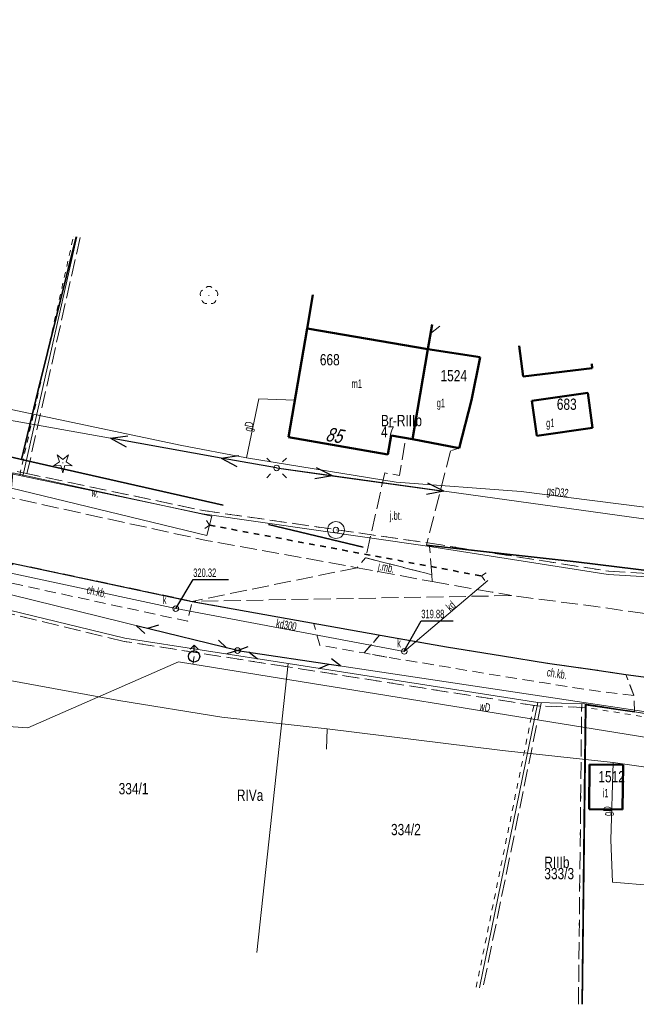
# Model space of a CAD drawing. Header units: metres. Extents: x 7428509 to 7430603, y 5527625 to 5529161.
# Tile 9 of 26: x 7428986 to 7429040, y 5528991 to 5529078. Entities that reach past the tile are written whole.
import ezdxf
from ezdxf.enums import TextEntityAlignment as Align

# ---------------------------------------------------------------- set-up
doc = ezdxf.new("R2010")
doc.units = ezdxf.units.M
for name, pattern in [('0.5_0.5', [1, 0.5, -0.5]), ('1.0_0.5', [1.5, 1, -0.5]), ('1.5_0.5', [2, 1.5, -0.5]), ('219-500', [0]), ('otkz_500', [1, 0.5, -0.5]), ('otob_500', [0]), ('suep_nn_500', [0]), ('sutp_500', [0])]:
    doc.linetypes.add(name, pattern=pattern)
doc.layers.get('0').update_dxf_attribs({"color": 2, "lineweight": 5})
doc.styles.get("Standard").update_dxf_attribs({"font": 'Working1250', "width": 0.75})
doc.linetypes.add('902-500', pattern='A,3.75,0,[1,ksztalty.shx,S=0.5,R=0,X=0,Y=0],3.75', length=7.5)

# ---------------------------------------------------------------- blocks, each defined once
blk = doc.blocks.new('OP011')
at = {"linetype": 'Continuous', "lineweight": 13}
h = blk.add_hatch(color=0, dxfattribs=at)
edge = h.paths.add_edge_path()
edge.add_arc((0, 0), 0.05, 0, 360)
at = {"color": 0, "linetype": 'Continuous', "lineweight": 13}
for p, q in [((-0.828, -0.268), (-0.283, 0.093)), ((-0.283, 0.093), (-0.512, 0.706)), ((-0.512, 0.706), (0, 0.299)), ((0, 0.299), (0.512, 0.706)), ((0.512, 0.706), (0.283, 0.093)), ((0.283, 0.093), (0.828, -0.268)), ((-0.175, -0.24), (-0.828, -0.268)), ((0, -0.87), (-0.175, -0.24)), ((0.175, -0.24), (0, -0.87)), ((0.828, -0.268), (0.175, -0.24))]:
    blk.add_line(p, q, dxfattribs=at)
blk = doc.blocks.new('PW01')
at = {"linetype": 'Continuous', "lineweight": 13}
h = blk.add_hatch(color=0, dxfattribs=at)
edge = h.paths.add_edge_path()
edge.add_arc((0, 0), 0.045, 0, 360)
blk = doc.blocks.new('US22')
at = {"color": 0, "linetype": 'Continuous', "lineweight": 13}
blk.add_circle((0, 0), 0.25, dxfattribs=at)
blk = doc.blocks.new('SUWH')
at = {"color": 0, "linetype": 'Continuous'}
for p in [(-0.354, 0.646), (0, 0.5), (0.354, 0.646)]:
    blk.add_line(p, (0, 1), dxfattribs=at)
blk.add_circle((0, 0), 0.5, dxfattribs=at)
blk = doc.blocks.new('OP021')
at = {"linetype": 'Continuous', "lineweight": 13}
h = blk.add_hatch(color=0, dxfattribs=at)
edge = h.paths.add_edge_path()
edge.add_arc((0, 0), 0.05, 0, 360)
at = {"color": 0, "linetype": 'Continuous', "lineweight": 13}
for centre, start, end in [((-0.38, 0.124), 121.308, 202.548), ((0, 0.4), 49.272, 130.728), ((0.38, 0.124), 337.452, 58.692), ((-0.235, -0.324), 193.221, 274.871), ((0.235, -0.324), 265.129, 346.779)]:
    blk.add_arc(centre, 0.4, start, end, dxfattribs=at)
blk = doc.blocks.new('US15')
at = {"color": 0, "linetype": 'Continuous', "lineweight": 13}
blk.add_circle((0, 0), 0.25, dxfattribs=at)
blk = doc.blocks.new('IB04')
at = {"color": 0, "linetype": 'Continuous', "lineweight": 13}
blk.add_circle((0, 0), 0.25, dxfattribs=at)
blk = doc.blocks.new('SM01')
at = {"color": 0, "linetype": 'Continuous', "lineweight": 13}
for p, q in [((-0.53, 0.531), (-0.883, 0.884)), ((0.531, 0.531), (0.884, 0.884)), ((-0.53, -0.53), (-0.883, -0.883)), ((0.531, -0.53), (0.884, -0.883))]:
    blk.add_line(p, q, dxfattribs=at)
blk.add_circle((0, 0), 0.25, dxfattribs=at)
blk = doc.blocks.new('US13')
at = {"color": 0, "linetype": 'Continuous', "lineweight": 13}
for radius in [0.75, 0.25]:
    blk.add_circle((0, 0), radius, dxfattribs=at)
blk = doc.blocks.new('IB05')
at = {"color": 0, "linetype": 'Continuous', "lineweight": 13}
for q in [(0.354, 0.354), (0.354, -0.354)]:
    blk.add_line((0, 0), q, dxfattribs=at)
blk = doc.blocks.new('SUEP1')
at = {"color": 0, "linetype": 'Continuous'}
for p, q in [((0, 0), (5, 0)), ((5, 0), (3.5, 0.5)), ((5, 0), (3.5, -0.5)), ((5, 0), (15, 0)), ((15, 0), (13.5, 0.5)), ((15, 0), (13.5, -0.5))]:
    blk.add_line(p, q, dxfattribs=at)
blk = doc.blocks.new('SUTP')
at = {"color": 0, "linetype": 'Continuous'}
for p, q in [((0, 0), (0.866, 0.5)), ((0, 0), (9.232, 0)), ((1.866, -0.5), (1, 0)), ((7.366, -0.5), (8.232, 0)), ((9.232, 0), (8.366, 0.5))]:
    blk.add_line(p, q, dxfattribs=at)

msp = doc.modelspace()

# ---------------------------------------------------------------- linework, layer by layer
at = {"layer": '217-Granica konturu po granicy działki', "color": 3, "linetype": '1.5_0.5', "lineweight": 18}
for p, q in [((7428991.0388, 5529058.756), (7428986.2528, 5529037.514)), ((7428991.0388, 5529058.756), (7428991.0388, 5529058.756)), ((7428991.0388, 5529058.756), (7428991.0388, 5529058.756)), ((7428986.0215, 5529037.8737), (7428986.0215, 5529037.8737)), ((7428986.0215, 5529037.8737), (7428986.0215, 5529037.8737)), ((7428986.0215, 5529037.8737), (7429001.9615, 5529034.5337)), ((7428986.2528, 5529037.514), (7428986.2528, 5529037.514)), ((7428986.2528, 5529037.514), (7428986.2528, 5529037.514)), ((7429001.9429, 5529034.537), (7429001.9429, 5529034.537)), ((7429001.9429, 5529034.537), (7429001.9429, 5529034.537)), ((7429001.9429, 5529034.537), (7429021.9329, 5529031.657)), ((7429001.9615, 5529034.5337), (7429001.9615, 5529034.5337)), ((7429001.9615, 5529034.5337), (7429001.9615, 5529034.5337)), ((7429021.9329, 5529031.657), (7429021.9329, 5529031.657)), ((7429021.9329, 5529031.657), (7429021.9329, 5529031.657)), ((7429021.9365, 5529031.6564), (7429021.9365, 5529031.6564)), ((7429021.9365, 5529031.6564), (7429021.9365, 5529031.6564)), ((7429021.9365, 5529031.6564), (7429037.9865, 5529029.1464)), ((7429037.958, 5529029.1494), (7429037.958, 5529029.1494)), ((7429037.958, 5529029.1494), (7429037.958, 5529029.1494)), ((7429037.958, 5529029.1494), (7429048.938, 5529028.4894)), ((7429037.9865, 5529029.1464), (7429037.9865, 5529029.1464)), ((7429037.9865, 5529029.1464), (7429037.9865, 5529029.1464)), ((7428994.9495, 5529022.9184), (7428982.7095, 5529025.8784)), ((7428994.9495, 5529022.9184), (7428994.9495, 5529022.9184)), ((7428994.9495, 5529022.9184), (7428994.9495, 5529022.9184)), ((7429009.4638, 5529020.6536), (7428994.9738, 5529022.9136)), ((7428994.9738, 5529022.9136), (7428994.9738, 5529022.9136)), ((7428994.9738, 5529022.9136), (7428994.9738, 5529022.9136)), ((7429031.6435, 5529017.1836), (7429009.4635, 5529020.6536)), ((7429009.4635, 5529020.6536), (7429009.4635, 5529020.6536)), ((7429009.4635, 5529020.6536), (7429009.4635, 5529020.6536)), ((7429009.4638, 5529020.6536), (7429009.4638, 5529020.6536)), ((7429009.4638, 5529020.6536), (7429009.4638, 5529020.6536)), ((7429031.984, 5529017.42), (7429026.805, 5528992.086)), ((7429031.6435, 5529017.1836), (7429031.6435, 5529017.1836)), ((7429031.6435, 5529017.1836), (7429031.6435, 5529017.1836)), ((7429035.8813, 5529017.06), (7429031.6813, 5529017.18)), ((7429031.6813, 5529017.18), (7429031.6813, 5529017.18)), ((7429031.6813, 5529017.18), (7429031.6813, 5529017.18)), ((7429031.984, 5529017.42), (7429031.984, 5529017.42)), ((7429031.984, 5529017.42), (7429031.984, 5529017.42)), ((7429035.298, 5528990.7063), (7429035.59, 5529017.3633)), ((7429035.59, 5529017.3633), (7429035.59, 5529017.3633)), ((7429035.59, 5529017.3633), (7429035.59, 5529017.3633)), ((7429035.8813, 5529017.06), (7429035.8813, 5529017.06)), ((7429035.8813, 5529017.06), (7429035.8813, 5529017.06)), ((7429026.805, 5528992.086), (7429026.805, 5528992.086)), ((7429026.805, 5528992.086), (7429026.805, 5528992.086)), ((7429035.298, 5528990.7063), (7429035.298, 5528990.7063)), ((7429035.298, 5528990.7063), (7429035.298, 5528990.7063))]:
    msp.add_line(p, q, dxfattribs=at)
at = {"layer": '218-Granica użytku po granicy działki', "color": 3, "linetype": '0.5_0.5', "lineweight": 18}
for p, q in [((7428985.6672, 5529037.646), (7428990.4532, 5529058.888)), ((7428990.4532, 5529058.888), (7428990.4532, 5529058.888)), ((7428990.4532, 5529058.888), (7428990.4532, 5529058.888)), ((7428964.8915, 5529042.3037), (7428986.0215, 5529037.8737)), ((7428985.6672, 5529037.646), (7428985.6672, 5529037.646)), ((7428985.6672, 5529037.646), (7428985.6672, 5529037.646)), ((7428986.0215, 5529037.8737), (7428986.0215, 5529037.8737)), ((7428986.0215, 5529037.8737), (7428986.0215, 5529037.8737)), ((7428986.0215, 5529037.8737), (7428986.0215, 5529037.8737)), ((7428986.0215, 5529037.8737), (7428986.0215, 5529037.8737)), ((7428986.0215, 5529037.8737), (7429001.9615, 5529034.5337)), ((7429001.9429, 5529034.537), (7429001.9429, 5529034.537)), ((7429001.9429, 5529034.537), (7429001.9429, 5529034.537)), ((7429001.9429, 5529034.537), (7429021.9329, 5529031.657)), ((7429001.9615, 5529034.5337), (7429001.9615, 5529034.5337)), ((7429001.9615, 5529034.5337), (7429001.9615, 5529034.5337)), ((7429021.9329, 5529031.657), (7429021.9329, 5529031.657)), ((7429021.9329, 5529031.657), (7429021.9329, 5529031.657)), ((7429021.9365, 5529031.6564), (7429021.9365, 5529031.6564)), ((7429021.9365, 5529031.6564), (7429021.9365, 5529031.6564)), ((7429021.9365, 5529031.6564), (7429037.9865, 5529029.1464)), ((7429037.958, 5529029.1494), (7429037.958, 5529029.1494)), ((7429037.958, 5529029.1494), (7429037.958, 5529029.1494)), ((7429037.958, 5529029.1494), (7429048.938, 5529028.4894)), ((7429037.9865, 5529029.1464), (7429037.9865, 5529029.1464)), ((7429037.9865, 5529029.1464), (7429037.9865, 5529029.1464)), ((7428994.9495, 5529022.9184), (7428982.7095, 5529025.8784)), ((7428994.9495, 5529022.9184), (7428994.9495, 5529022.9184)), ((7428994.9495, 5529022.9184), (7428994.9495, 5529022.9184)), ((7429009.4638, 5529020.6536), (7428994.9738, 5529022.9136)), ((7428994.9738, 5529022.9136), (7428994.9738, 5529022.9136)), ((7428994.9738, 5529022.9136), (7428994.9738, 5529022.9136)), ((7429031.6435, 5529017.1836), (7429009.4635, 5529020.6536)), ((7429009.4635, 5529020.6536), (7429009.4635, 5529020.6536)), ((7429009.4635, 5529020.6536), (7429009.4635, 5529020.6536)), ((7429009.4638, 5529020.6536), (7429009.4638, 5529020.6536)), ((7429009.4638, 5529020.6536), (7429009.4638, 5529020.6536)), ((7429026.217, 5528992.206), (7429031.396, 5529017.54)), ((7429031.396, 5529017.54), (7429031.396, 5529017.54)), ((7429031.396, 5529017.54), (7429031.396, 5529017.54)), ((7429031.6435, 5529017.1836), (7429031.6435, 5529017.1836)), ((7429031.6435, 5529017.1836), (7429031.6435, 5529017.1836)), ((7429035.8813, 5529017.06), (7429031.6813, 5529017.18)), ((7429031.6813, 5529017.18), (7429031.6813, 5529017.18)), ((7429031.6813, 5529017.18), (7429031.6813, 5529017.18)), ((7429035.298, 5528990.7063), (7429035.59, 5529017.3633)), ((7429035.59, 5529017.3633), (7429035.59, 5529017.3633)), ((7429035.59, 5529017.3633), (7429035.59, 5529017.3633)), ((7429055.7226, 5529013.8839), (7429035.8426, 5529017.0639)), ((7429035.8426, 5529017.0639), (7429035.8426, 5529017.0639)), ((7429035.8426, 5529017.0639), (7429035.8426, 5529017.0639)), ((7429035.8813, 5529017.06), (7429035.8813, 5529017.06)), ((7429035.8813, 5529017.06), (7429035.8813, 5529017.06)), ((7429026.217, 5528992.206), (7429026.217, 5528992.206)), ((7429026.217, 5528992.206), (7429026.217, 5528992.206)), ((7429035.298, 5528990.7063), (7429035.298, 5528990.7063)), ((7429035.298, 5528990.7063), (7429035.298, 5528990.7063))]:
    msp.add_line(p, q, dxfattribs=at)
at = {"layer": '219-działka ewidencyjna', "color": 7, "linetype": '219-500', "lineweight": 18, "flags": 128}
for points in [[(7428985.96, 5529037.58), (7428990.746, 5529058.822)], [(7428964.83, 5529042.01), (7428985.96, 5529037.58)], [(7428985.96, 5529037.58), (7429001.9, 5529034.24)], [(7429001.9, 5529034.24), (7429021.89, 5529031.36)], [(7429021.89, 5529031.36), (7429037.94, 5529028.85)], [(7429037.94, 5529028.85), (7429048.92, 5529028.19)], [(7428995.02, 5529023.21), (7428982.78, 5529026.17)], [(7428995.02, 5529023.21), (7429009.51, 5529020.95)], [(7429006.723, 5528995.29), (7429009.51, 5529020.95)], [(7429009.51, 5529020.95), (7429031.69, 5529017.48)], [(7429026.511, 5528992.146), (7429031.69, 5529017.48)], [(7429035.89, 5529017.36), (7429031.69, 5529017.48)], [(7429035.89, 5529017.36), (7429035.598, 5528990.703)], [(7429055.77, 5529014.18), (7429035.89, 5529017.36)]]:
    msp.add_lwpolyline(points, dxfattribs=at)
at = {"layer": '312-budynek ewidencyjny', "color": 7, "linetype": 'CONTINUOUS', "lineweight": 50, "flags": 128}
for points in [[(7429011.19, 5529050.7), (7429011.693, 5529053.666)], [(7429009.53, 5529041.03), (7429011.19, 5529050.7)], [(7429021.92, 5529048.86), (7429011.19, 5529050.7)], [(7429011.19, 5529050.7), (7429021.92, 5529048.86)], [(7429022.296, 5529051.056), (7429021.92, 5529048.86)], [(7429030.38, 5529046.44), (7429030.045, 5529049.148)], [(7429021.92, 5529048.86), (7429020.56, 5529040.86)], [(7429020.56, 5529040.86), (7429021.92, 5529048.86)], [(7429021.92, 5529048.86), (7429026.58, 5529048.16)], [(7429026.58, 5529048.16), (7429025.8, 5529044.34)], [(7429036.53, 5529047.18), (7429030.38, 5529046.44)], [(7429036.483, 5529047.564), (7429036.53, 5529047.18)], [(7429031.17, 5529044.28), (7429036.12, 5529044.99)], [(7429036.12, 5529044.99), (7429036.56, 5529041.86)], [(7429025.8, 5529044.34), (7429024.71, 5529040.08)], [(7429031.61, 5529041.15), (7429031.17, 5529044.28)], [(7429018.67, 5529041.18), (7429018.38, 5529039.52)], [(7429020.56, 5529040.86), (7429018.67, 5529041.18)], [(7429036.56, 5529041.86), (7429031.61, 5529041.15)], [(7429018.38, 5529039.52), (7429009.53, 5529041.03)], [(7429024.71, 5529040.08), (7429020.56, 5529040.86)], [(7429036.26, 5529008.03), (7429036.29, 5529011.98)], [(7429036.29, 5529011.98), (7429039.27, 5529011.96)], [(7429039.27, 5529011.96), (7429039.21, 5529008)], [(7429039.21, 5529008), (7429036.26, 5529008.03)]]:
    msp.add_lwpolyline(points, dxfattribs=at)
at = {"layer": 'brama', "color": 7, "linetype": 'otob_500', "lineweight": 18, "flags": 128}
msp.add_lwpolyline([(7429045.33, 5529015.86), (7429042.8, 5529016.26), (7429040.28, 5529016.65)], dxfattribs=at)
at = {"layer": 'chodnik', "color": 7, "linetype": '1.0_0.5', "lineweight": 18, "flags": 128}
for points in [[(7428985.13, 5529029.83), (7429001, 5529026.47), (7429000.58, 5529024.7), (7428983.36, 5529028.43)], [(7429040.23, 5529018.1), (7429035.99, 5529018.64), (7429032.1, 5529019.26), (7429028.14, 5529019.88), (7429023.2, 5529020.71), (7429018.27, 5529021.52), (7429016.27, 5529021.89), (7429017.64, 5529023.47), (7429023.58, 5529022.42), (7429032.54, 5529020.97), (7429036.55, 5529020.42), (7429039.51, 5529019.97)]]:
    msp.add_lwpolyline(points, close=True, dxfattribs=at)
for points in [[(7429018.27, 5529021.52), (7429016.27, 5529021.89), (7429012.32, 5529022.57), (7429011.79, 5529024.47)], [(7429016.27, 5529021.89), (7429017.64, 5529023.47)], [(7429040.28, 5529016.65), (7429040.23, 5529018.1), (7429039.51, 5529019.97)]]:
    msp.add_lwpolyline(points, dxfattribs=at)
at = {"layer": 'jezdnia', "color": 7, "linetype": '1.5_0.5', "lineweight": 18, "flags": 128}
for points in [[(7429015.63, 5529029.45), (7429001, 5529026.47), (7428985.13, 5529029.83), (7428979.26, 5529031.13), (7428975.85, 5529032.01), (7428968.13, 5529033.91), (7428954.64, 5529037.37), (7428950.03, 5529038.62), (7428944.36, 5529040.12), (7428942.32, 5529040.67), (7428936.66, 5529042.21), (7428921.9, 5529046.09), (7428921.02, 5529046.33), (7428916.2, 5529047.65), (7428914.63, 5529048.13), (7428898.27, 5529052.69), (7428875.47, 5529059.17), (7428867.72, 5529061.37), (7428860.33, 5529063.43), (7428851.8, 5529065.86), (7428847.4, 5529067.1), (7428837.78, 5529069.77), (7428832.02, 5529071.41), (7428821.73, 5529074.23), (7428797.22, 5529080.42), (7428791.19, 5529081.86), (7428777.6, 5529085.09), (7428771.06, 5529086.54), (7428759, 5529089.42), (7428746.8, 5529092.23), (7428720.32, 5529098.44), (7428713.95, 5529099.92), (7428693.42, 5529104.68), (7428675.82, 5529108.68), (7428669.97, 5529110), (7428668.39, 5529110.33), (7428661.26, 5529111.82), (7428648.49, 5529114.43), (7428641.28, 5529115.77), (7428638.83, 5529116.19), (7428631.82, 5529117.34), (7428631.02, 5529117.52), (7428622.56, 5529118.69), (7428610.18, 5529120.34), (7428602.82, 5529121.31), (7428595.06, 5529122.29), (7428593.52, 5529122.49), (7428594.44, 5529128.03), (7428600.44, 5529127.28), (7428602.74, 5529126.94), (7428604.35, 5529126.69), (7428609.72, 5529125.92), (7428623.38, 5529124.18), (7428632.81, 5529122.78), (7428642.31, 5529121.18), (7428649.09, 5529119.81), (7428662.01, 5529117.4), (7428671.4, 5529115.31), (7428673.03, 5529114.97), (7428675.99, 5529114.33), (7428681.79, 5529113), (7428687.81, 5529111.65), (7428692.28, 5529110.63), (7428708.59, 5529106.6), (7428710.92, 5529106.22), (7428733.77, 5529100.81), (7428747.51, 5529097.6), (7428759.76, 5529094.89), (7428772.57, 5529091.85), (7428779.38, 5529090.33), (7428784.59, 5529089.2), (7428790.41, 5529087.8), (7428797.7, 5529086), (7428815.49, 5529081.58), (7428820.49, 5529080.14), (7428821.43, 5529079.81), (7428821.75, 5529079.94), (7428835.09, 5529076.32), (7428840.65, 5529074.81), (7428848.45, 5529072.58), (7428849.67, 5529072.26), (7428854.01, 5529071.08), (7428858.27, 5529069.82), (7428861.94, 5529068.73), (7428869.5, 5529066.58), (7428881.5, 5529063.23), (7428893.64, 5529059.8), (7428899.4, 5529058.13), (7428905.64, 5529056.41), (7428913.55, 5529054.17), (7428922.32, 5529051.87), (7428925.06, 5529051.09), (7428926.35, 5529050.74), (7428936.07, 5529048.03), (7428941.47, 5529046.47), (7428945.91, 5529045.28), (7428956.38, 5529042.62), (7428964.97, 5529040.42), (7428969.89, 5529039.16), (7428977.32, 5529037.55), (7428984.24, 5529035.82), (7429002.22, 5529031.88), (7429011.21, 5529030.26)], [(7429023.94, 5529039.82), (7429021.79, 5529031.45), (7429022.07, 5529031.34), (7429022.28, 5529028.83), (7429016.39, 5529030.34), (7429017.62, 5529035.76), (7429018.09, 5529037.87), (7429019.4, 5529037.65), (7429019.96, 5529040.96), (7429020.56, 5529040.86), (7429024.71, 5529040.08)], [(7429022.28, 5529028.83), (7429022.31, 5529028.23), (7429015.63, 5529029.45), (7429016.39, 5529030.34)]]:
    msp.add_lwpolyline(points, close=True, dxfattribs=at)
for points in [[(7429022.31, 5529028.23), (7429027.63, 5529027.29), (7429029.38, 5529026.98)], [(7429095.259, 5529013.423), (7429092.31, 5529013.74), (7429084.25, 5529014.6), (7429079.6, 5529015.14), (7429072.3, 5529015.95), (7429069.03, 5529016.35), (7429061.43, 5529017.22), (7429057.71, 5529017.71), (7429051.45, 5529018.44), (7429047.17, 5529018.96), (7429043.77, 5529019.41), (7429039.51, 5529019.97), (7429036.55, 5529020.42), (7429032.54, 5529020.97), (7429028.55, 5529021.62), (7429023.58, 5529022.42), (7429018.68, 5529023.28), (7429001, 5529026.47), (7429029.38, 5529026.98), (7429036.83, 5529026.01), (7429043.51, 5529025.06), (7429047.63, 5529024.59), (7429053.91, 5529023.82), (7429054.86, 5529023.7), (7429063.04, 5529022.65), (7429068.14, 5529022.05), (7429073.84, 5529021.31), (7429079.97, 5529020.66), (7429084.9, 5529020.27), (7429093.3, 5529019.2), (7429095.624, 5529018.946)]]:
    msp.add_lwpolyline(points, dxfattribs=at)
at = {"layer": 'krawężnik', "color": 7, "linetype": 'CONTINUOUS', "lineweight": 25, "flags": 128}
for points in [[(7428832.02, 5529071.41), (7428837.78, 5529069.77), (7428847.4, 5529067.1), (7428851.8, 5529065.86), (7428860.33, 5529063.43), (7428867.72, 5529061.37), (7428875.47, 5529059.17), (7428898.27, 5529052.69), (7428914.63, 5529048.13), (7428916.2, 5529047.65), (7428921.02, 5529046.33), (7428921.9, 5529046.09), (7428936.66, 5529042.21), (7428942.32, 5529040.67), (7428944.36, 5529040.12), (7428950.03, 5529038.62), (7428954.64, 5529037.37), (7428968.13, 5529033.91), (7428975.85, 5529032.01), (7428979.26, 5529031.13), (7428985.13, 5529029.83), (7429001, 5529026.47)], [(7429001, 5529026.47), (7429018.68, 5529023.28), (7429023.58, 5529022.42), (7429028.55, 5529021.62), (7429032.54, 5529020.97), (7429036.55, 5529020.42), (7429039.51, 5529019.97), (7429043.77, 5529019.41), (7429047.17, 5529018.96), (7429051.45, 5529018.44), (7429057.71, 5529017.71), (7429061.43, 5529017.22), (7429069.03, 5529016.35), (7429072.3, 5529015.95), (7429079.6, 5529015.14), (7429084.25, 5529014.6), (7429092.31, 5529013.74), (7429095.259, 5529013.423)]]:
    msp.add_lwpolyline(points, dxfattribs=at)
at = {"layer": 'ogrodzenie trwałe', "color": 7, "linetype": '902-500', "lineweight": 35, "flags": 128}
for points in [[(7428987.29, 5529045.11), (7428990.679, 5529058.838)], [(7428984.24, 5529039.45), (7428985.83, 5529039.07), (7428987.29, 5529045.11)], [(7429021.79, 5529031.45), (7429035.1, 5529029.98), (7429049.32, 5529028.23), (7429052.138, 5529043.71)], [(7428985.83, 5529039.07), (7429003.75, 5529035)], [(7429007.76, 5529033.29), (7429016.18, 5529031.28)], [(7429040.28, 5529016.65), (7429035.95, 5529017.29), (7429035.72, 5528997.89), (7429035.633, 5528990.697)]]:
    msp.add_lwpolyline(points, dxfattribs=at)
at = {"layer": 'przepust', "color": 7, "linetype": 'otkz_500', "lineweight": 35, "flags": 128}
msp.add_lwpolyline([(7429002.53, 5529033.23), (7429026.7, 5529028.72)], dxfattribs=at)
at = {"layer": 'przewód elektroenergetyczny niskiego napięcia', "color": 1, "linetype": 'suep_nn_500', "lineweight": 18, "flags": 128}
for points in [[(7429008.49, 5529038.31), (7428960.03, 5529046.96)], [(7429058.14, 5529031.43), (7429008.49, 5529038.31)]]:
    msp.add_lwpolyline(points, dxfattribs=at)
at = {"layer": 'przewód gazowy', "color": 52, "linetype": 'CONTINUOUS', "lineweight": 18, "flags": 128}
for points in [[(7429096.36, 5529030.056), (7429082.51, 5529030.39), (7429074.46, 5529031.48), (7429059.55, 5529032.74), (7429051.2, 5529033.55), (7429043.06, 5529034.59), (7429030.22, 5529036.22), (7429019.12, 5529037.06), (7429005.81, 5529039.2), (7428999.92, 5529040.33), (7428980.68, 5529044.38), (7428967.54, 5529046.87), (7428946.69, 5529052.73), (7428926, 5529058.04), (7428902.38, 5529063.88), (7428882.97, 5529069.65), (7428870.01, 5529073.05), (7428856.79, 5529076.75)], [(7428856.82, 5529050.41), (7428860.66, 5529049.44), (7428875.7, 5529047.92), (7428893.39, 5529045.44), (7428912.29, 5529042.96), (7428916.71, 5529041.68), (7428927.75, 5529036.62), (7428938.87, 5529034.22), (7428945.03, 5529032.49), (7428961.17, 5529026.39), (7428974.42, 5529022.11), (7428979.93, 5529020.32), (7428994.47, 5529017.68), (7429003.63, 5529016.19), (7429012.97, 5529015.14), (7429028.55, 5529013.23), (7429038.38, 5529012.15), (7429047.47, 5529010.87), (7429058.05, 5529009.69), (7429072.39, 5529007.84), (7429089.54, 5529005.61), (7429094.702, 5529005.008)], [(7429005.81, 5529039.2), (7429006.91, 5529044.46), (7429010.1, 5529044.33)], [(7429012.97, 5529015.14), (7429012.93, 5529013.34)], [(7429038.38, 5529012.15), (7429038.19, 5529005.3), (7429038.32, 5529001.53), (7429041.85, 5529001.25)]]:
    msp.add_lwpolyline(points, dxfattribs=at)
at = {"layer": 'przewód kanalizacyjny', "color": 34, "linetype": 'CONTINUOUS', "lineweight": 18, "flags": 128}
for points in [[(7428617.93, 5529118.39), (7428657.29, 5529111.62), (7428696.62, 5529102.95), (7428732.4, 5529094.35), (7428775.64, 5529084.5), (7428818.37, 5529074.13), (7428846.73, 5529066.34), (7428891.82, 5529053.31), (7428933.55, 5529041.82), (7428977.84, 5529030.47), (7428999.53, 5529025.82), (7429019.83, 5529022.03)], [(7429022.992, 5529050.884), (7429022.16, 5529050.26)], [(7429027.24, 5529028.33), (7429019.83, 5529022.03)]]:
    msp.add_lwpolyline(points, dxfattribs=at)
at = {"layer": 'przewód telekomunikacyjny napowietrzny', "color": 30, "linetype": 'sutp_500', "lineweight": 18, "flags": 128}
for points in [[(7428960.5, 5529033.04), (7429005.02, 5529022.1)], [(7429005.02, 5529022.1), (7429052.75, 5529014.95)]]:
    msp.add_lwpolyline(points, dxfattribs=at)
at = {"layer": 'przewód wodociągowy', "color": 5, "linetype": 'CONTINUOUS', "lineweight": 18, "flags": 128}
for points in [[(7428981.019, 5528999.373), (7428983.35, 5529015.44), (7428986.39, 5529015.23), (7428999.76, 5529021.09), (7429001.04, 5529020.88), (7429042.47, 5529014.21), (7429048.71, 5529013.09), (7429056.33, 5529012.59), (7429058.14, 5529011.86), (7429059.83, 5529006.51)], [(7429001.16, 5529021.58), (7429001.04, 5529020.88)]]:
    msp.add_lwpolyline(points, dxfattribs=at)
at = {"layer": 'rzędna-Atr2', "color": 7, "flags": 128}
for points in [[(7428999.53, 5529025.82), (7429001.08, 5529028.4), (7429004.221, 5529028.4)], [(7429019.8, 5529022.01), (7429021.34, 5529024.74), (7429024.162, 5529024.74)]]:
    msp.add_lwpolyline(points, dxfattribs=at)
at = {"layer": 'rów przydrożny (poligon)', "color": 7, "linetype": 'CONTINUOUS', "lineweight": 18, "flags": 128}
msp.add_lwpolyline([(7428984.95, 5529036.53), (7428985.07, 5529037.88), (7429002.72, 5529034.03), (7429002.3, 5529032.31)], close=True, dxfattribs=at)

# ---------------------------------------------------------------- block references
at = {"layer": 'drzewo iglaste', "color": 94, "linetype": 'CONTINUOUS', "lineweight": 18}
msp.add_blockref('OP011', (7428989.5, 5529038.76), dxfattribs=at)
at = {"layer": 'drzewo liściaste', "color": 94, "linetype": 'CONTINUOUS', "lineweight": 18}
msp.add_blockref('OP021', (7429002.48, 5529053.63), dxfattribs=at)
at = {"layer": 'hydrant', "color": 5, "linetype": 'CONTINUOUS', "lineweight": 18}
msp.add_blockref('SUWH', (7429001.16, 5529021.58), dxfattribs=at)
at = {"layer": 'latarnia', "color": 7, "linetype": 'CONTINUOUS', "lineweight": 18}
msp.add_blockref('SM01', (7429008.49, 5529038.31), dxfattribs=at)
at = {"layer": 'podpora (punkt)', "color": 7, "linetype": 'CONTINUOUS', "lineweight": 18}
msp.add_blockref('IB04', (7429008.49, 5529038.31), dxfattribs=at)
at = {"layer": 'przepust', "color": 7, "linetype": 'CONTINUOUS', "lineweight": 35}
for p, rotation in [((7429002.53, 5529033.23), 529.43), ((7429026.7, 5529028.72), 349.43)]:
    msp.add_blockref('IB05', p, dxfattribs=dict(at, rotation=rotation))
at = {"layer": 'przewód elektroenergetyczny niskiego napięcia', "color": 1, "linetype": 'CONTINUOUS', "lineweight": 18}
for rotation in [169.879, 352.111]:
    msp.add_blockref('SUEP1', (7429008.49, 5529038.31), dxfattribs=dict(at, rotation=rotation))
at = {"layer": 'przewód telekomunikacyjny napowietrzny', "color": 30, "linetype": 'CONTINUOUS', "lineweight": 18}
for rotation in [166.194, 351.48]:
    msp.add_blockref('SUTP', (7429005.02, 5529022.1), dxfattribs=dict(at, rotation=rotation))
at = {"layer": 'rzędna', "color": 34, "linetype": 'CONTINUOUS', "lineweight": 18, "rotation": 349.658}
msp.add_blockref('PW01', (7428999.43, 5529025.76), dxfattribs=at)
at = {"layer": 'rzędna', "color": 34, "linetype": 'CONTINUOUS', "lineweight": 18}
msp.add_blockref('PW01', (7429019.83, 5529022.03), dxfattribs=at)
at = {"layer": 'studnia zwykła', "color": 5, "linetype": 'CONTINUOUS', "lineweight": 18}
msp.add_blockref('US13', (7429013.76, 5529032.8), dxfattribs=at)
at = {"layer": 'słup przewodów napowietrznych', "color": 7, "linetype": 'CONTINUOUS', "lineweight": 18}
msp.add_blockref('US15', (7429005.02, 5529022.1), dxfattribs=at)
at = {"layer": 'właz do komory lub kanału - okrągły', "color": 7, "linetype": 'CONTINUOUS', "lineweight": 18, "rotation": 349.658}
msp.add_blockref('US22', (7428999.53, 5529025.82), dxfattribs=at)
at = {"layer": 'właz do komory lub kanału - okrągły', "color": 7, "linetype": 'CONTINUOUS', "lineweight": 18}
msp.add_blockref('US22', (7429019.83, 5529022.03), dxfattribs=at)

# ---------------------------------------------------------------- texts
at = {"layer": '210-oznaczenie konturu użytku gruntowego', "color": 3, "linetype": 'CONTINUOUS', "lineweight": 18, "width": 0.79}
for s, p in [('Br-RIIIb', (7429017.76, 5529042.02)), ('RIVa', (7429004.96, 5529008.76)), ('RIIIb', (7429032.27, 5529002.8))]:
    msp.add_text(s, height=1, dxfattribs=at).set_placement(p)
at = {"layer": '211-numer działki ewidencyjnej', "color": 7, "linetype": 'CONTINUOUS', "lineweight": 18, "width": 0.79}
for s, p in [('47', (7429017.76, 5529042.02)), ('334/1', (7428994.46, 5529010.34)), ('334/2', (7429018.65, 5529006.71)), ('333/3', (7429032.27, 5529002.8))]:
    msp.add_text(s, height=1, dxfattribs=at).set_placement(p, align=Align.TOP_LEFT)
at = {"layer": '238-Punkt adresowy budynku', "color": 7, "linetype": 'CONTINUOUS', "lineweight": 25, "oblique": 15, "width": 0.79}
msp.add_text('85', height=1.25, rotation=350.238, dxfattribs=at).set_placement((7429012.77, 5529040.73))
at = {"layer": '312-oznaczenie budynku ewidencyjnego', "color": 7, "linetype": 'CONTINUOUS', "lineweight": 18, "width": 0.79}
for s, p in [('668', (7429012.33, 5529047.42)), ('1524', (7429023.05, 5529046)), ('683', (7429033.38, 5529043.47)), ('1512', (7429037.07, 5529010.4))]:
    msp.add_text(s, height=1, dxfattribs=at).set_placement(p)
at = {"layer": '312-oznaczenie budynku ewidencyjnego-Atr117', "color": 7, "width": 0.667}
for s, p in [('m1', (7429015.61, 5529045.79)), ('g1', (7429023.08, 5529044.08)), ('g1', (7429032.8, 5529042.31)), ('i1', (7429037.71, 5529009.45))]:
    msp.add_text(s, height=0.75, dxfattribs=at).set_placement(p, align=Align.MIDDLE_CENTER)
at = {"layer": 'chodnik-Atr17', "color": 7, "width": 0.667}
for rotation, p in [(347.106, (7428991.56, 5529027.17)), (350.944, (7429032.45, 5529019.83))]:
    msp.add_text('ch.kb.', height=0.75, rotation=rotation, dxfattribs=at).set_placement(p)
at = {"layer": 'jezdnia-Atr17', "color": 7, "width": 0.667}
for s, rotation, p in [('j.bt.', 358.709, (7429018.54, 5529033.72)), ('j.mb.', 348.659, (7429017.45, 5529029.27))]:
    msp.add_text(s, height=0.75, rotation=rotation, dxfattribs=at).set_placement(p)
at = {"layer": 'przewód gazowy-Atr1', "color": 40, "width": 0.667}
for s, rotation, p in [('gD', 78.188, (7429006.29, 5529041.5)), ('gsD32', 352.677, (7429032.44, 5529035.93)), ('gD', 88.328, (7429038.24, 5529007.41))]:
    msp.add_text(s, height=0.75, rotation=rotation, dxfattribs=at).set_placement(p)
at = {"layer": 'przewód kanalizacyjny-Atr1', "color": 34, "width": 0.667}
for s, rotation, p in [('kd', 40.371, (7429023.94, 5529025.53)), ('kd300', -10.576, (7429008.39, 5529024.17))]:
    msp.add_text(s, height=0.75, rotation=rotation, dxfattribs=at).set_placement(p)
at = {"layer": 'przewód wodociągowy-Atr1', "color": 5, "width": 0.667}
msp.add_text('wD', height=0.75, rotation=-9.218, dxfattribs=at).set_placement((7429026.45, 5529016.79))
at = {"layer": 'rzędna-Atr2', "color": 34, "width": 0.667}
for s, p in [('320.32', (7429001.08, 5529028.408)), ('319.88', (7429021.34, 5529024.748))]:
    msp.add_text(s, height=0.75, dxfattribs=at).set_placement(p, align=Align.BOTTOM_LEFT)
at = {"layer": 'rów przydrożny (poligon)-Atr17', "color": 7, "width": 0.667}
msp.add_text('w.', height=0.75, rotation=347.694, dxfattribs=at).set_placement((7428991.98, 5529035.8))
at = {"layer": 'właz do komory lub kanału - okrągły-Atr17', "color": 7, "width": 0.667}
for p in [(7428998.37, 5529026.24), (7429019.19, 5529022.4)]:
    msp.add_text('k', height=0.75, dxfattribs=at).set_placement(p)

doc.saveas('drawing.dxf')
